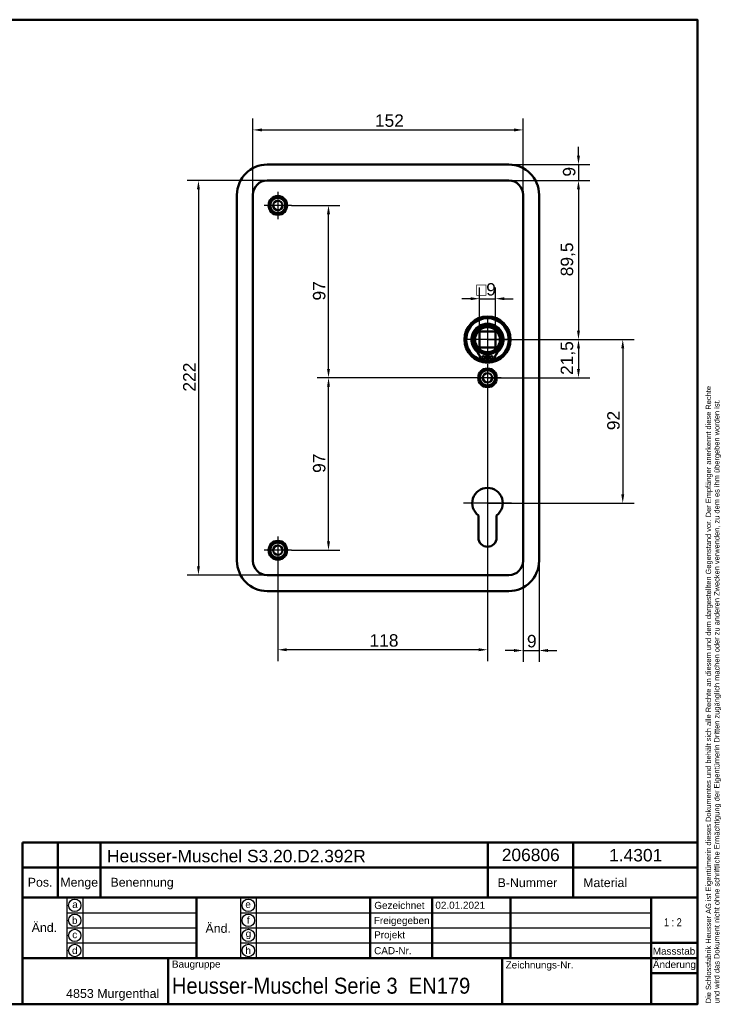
# Model space of a CAD drawing. Header units: millimetres. Extents: x 20 to 833, y 20 to 574.
# Tile 8 of 8: x 439 to 833, y 20 to 574. Entities that reach past the tile are written whole.
import ezdxf
from ezdxf.enums import TextEntityAlignment as Align

# ---------------------------------------------------------------- set-up
doc = ezdxf.new("R2010")
doc.units = ezdxf.units.MM
doc.header["$LTSCALE"] = 2
for name, color, linetype, lineweight in [('Bemaßungen(DIN)', 7, 'Continuous', 25), ('Mittelpunktmarkierung(DIN)', 7, 'Continuous', 25), ('Sichtbare Kanten(DIN)', 7, 'Continuous', 50), ('Skizziergeometrie(DIN)', 7, 'Continuous', 50), ('Skizzierlinie(DIN)', 7, 'Continuous', 25), ('Symbole(DIN)', 7, 'Continuous', 25)]:
    doc.layers.add(name, color=color, linetype=linetype, lineweight=lineweight)
doc.styles.add('Aktuell-DIN', font='arial.ttf')
doc.styles.add('STANDARD-DIN~0', font='arial.ttf')
doc.styles.add('Textstil10', font='arial.ttf')
doc.styles.add('Textstil41', font='arial.ttf', dxfattribs={"width": 0.8})
doc.styles.add('Textstil83', font='arial.ttf', dxfattribs={"width": 0.8})
doc.dimstyles.new('CAD-LAN', dxfattribs={"dimscale": 2, "dimtxt": 3.5, "dimasz": 2.5, "dimexe": 3.175, "dimexo": 0, "dimgap": 0.8, "dimtad": 1, "dimrnd": 1e-08, "dimtxsty": 'STANDARD-DIN~0', "dimcen": 0.09, "dimdle": 10, "dimclrd": 250, "dimclre": 250, "dimclrt": 250, "dimadec": 0, "dimazin": 2, "dimtfac": 1, "dimtmove": 0, "dimatfit": 3, "dimfxl": 1, "dimtolj": 1, "dimtzin": 0, "dimlwd": 25, "dimlwe": 25, "dimarcsym": 0})

# ---------------------------------------------------------------- blocks, each defined once
blk = doc.blocks.new('Ränder Standardrahmen')
at = {"layer": 'Skizziergeometrie(DIN)', "flags": 128}
blk.add_lwpolyline([(10, 10), (10, 287), (410, 287), (410, 10), (10, 10)], dxfattribs=at)
blk = doc.blocks.new('Schriftfelder Heusser')
at = {"layer": 'Skizziergeometrie(DIN)'}
for p, q in [((101, 229.92), (101, 236.92)), ((101, 236.92), (291, 236.92)), ((111, 229.92), (111, 236.92)), ((123, 229.92), (123, 236.92)), ((232, 229.92), (232, 236.92)), ((256, 229.92), (256, 236.92)), ((291, 236.92), (291, 229.92)), ((101, 191.42), (101, 229.92)), ((101, 229.92), (291, 229.92)), ((111, 229.92), (111, 221.42)), ((123, 229.92), (123, 221.42)), ((232, 229.92), (232, 221.42)), ((256, 229.92), (256, 221.42)), ((291, 229.92), (291, 191.42)), ((101, 221.42), (291, 221.42)), ((150, 221.42), (150, 204.42)), ((198.85, 221.42), (198.85, 204.42)), ((216.35, 221.42), (216.35, 204.42)), ((238.35, 221.42), (238.35, 204.42)), ((278, 221.42), (278, 191.42)), ((278, 208.67), (291, 208.67)), ((101, 204.42), (291, 204.42)), ((142, 204.42), (142, 191.42)), ((236, 204.42), (236, 191.42)), ((278, 200.17), (291, 200.17)), ((291, 191.42), (101, 191.42))]:
    blk.add_line(p, q, dxfattribs=at)
at = {"layer": 'Skizzierlinie(DIN)'}
for p, q in [((113.5, 221.42), (113.5, 204.42)), ((118, 221.42), (118, 204.42)), ((162.35, 221.42), (162.35, 204.42)), ((166.85, 221.42), (166.85, 204.42)), ((113.5, 217.17), (150, 217.17)), ((162.35, 217.17), (278, 217.17)), ((113.5, 212.92), (150, 212.92)), ((162.35, 212.92), (278, 212.92)), ((113.5, 208.67), (150, 208.67)), ((162.35, 208.67), (278, 208.67))]:
    blk.add_line(p, q, dxfattribs=at)
for centre in [(115.75, 219.25), (164.6, 219.25), (115.75, 215.04), (164.6, 215.04), (115.75, 210.79), (164.6, 210.79), (115.75, 206.54), (164.6, 206.54)]:
    blk.add_circle(centre, 1.75, dxfattribs=at)
at = {"layer": 'Symbole(DIN)', "color": 7, "insert": (293.33, 191.7), "char_height": 1.5, "width": 182.3003, "attachment_point": 1, "rotation": 90, "line_spacing_factor": 0.944221, "style": 'Aktuell-DIN'}
blk.add_mtext('\\fArial|b0|i0;\\H1.5000;Die Schlossfabrik Heusser AG ist Eigentümerin dieses Dokumentes und behält sich alle Rechte an diesem und dem dargestellten Gegenstand vor. Der Empfänger anerkennt diese Rechte\\Pund wird das Dokument nicht ohne schriftliche Ermächtigung der Eigentümerin Dritten zugänglich machen oder zu anderen Zwecken verwenden, zu dem es ihm übergeben worden ist.\\P ', dxfattribs=at)
at = {"layer": 'Symbole(DIN)', "color": 179, "true_color": 0x262659, "style": 'Aktuell-DIN'}
for s, insert, char_height, attachment_point in [('B-Nummer', (234.74, 225.62), 2.489, 4), ('Material', (265.02, 225.62), 2.489, 5), ('Pos.', (106, 227), 2.489, 2), ('Menge', (117, 227), 2.489, 2), ('Benennung', (125.81, 225.38), 2.489, 4), ('\\fArial|b0|i0;a', (115.81, 219.53), 2, 5), ('\\fArial|b0|i0;e', (164.54, 219.53), 2, 5), ('\\fArial|b0|i0;Gezeichnet', (200.05, 219.23), 2, 4), ('\\fArial|b0|i0;b', (115.75, 215), 2, 5), ('\\fArial|b0|i0;f', (164.55, 215.06), 2, 5), ('\\fArial|b0|i0;Freigegeben', (199.92, 216), 2, 1), ('\\fArial|b0|i0;c', (115.75, 211.01), 2, 5), ('\\fArial|b0|i0;g', (164.63, 211.05), 2, 5), ('\\fArial|b0|i0;Projekt', (200, 211.98), 2, 1), ('\\fArial|b0|i0;d', (115.76, 206.55), 2, 5), ('\\fArial|b0|i0;h', (164.55, 206.57), 2, 5), ('\\fArial|b0|i0;CAD-Nr.', (200, 207.5), 2, 1), ('\\fArial|b0|i0;\\H2.0000;Massstab', (284.39, 206.37), 2, 5), ('\\fArial|b0|i0;\\H2.0000;Baugruppe', (143.1, 203.73), 2, 1), ('\\fArial|b0|i0;Zeichnungs-Nr.', (237, 203.5), 2, 1), ('\\fArial|b0|i0;\\H2.5000;4853 Murgenthal', (113.33, 192.46), 2.5, 7)]:
    blk.add_mtext(s, dxfattribs=dict(at, insert=insert, char_height=char_height, attachment_point=attachment_point))
at = {"layer": 'Symbole(DIN)', "color": 179, "true_color": 0x262659, "attachment_point": 5, "style": 'Aktuell-DIN'}
for s, insert, char_height, width in [('Änd.', (107.21, 213), 2.489, 12.3494), ('Änd.', (156.12, 212.76), 2.489, 12.3494), ('\\fArial|b0|i0;Änderung', (284.51, 202.33), 2, 12.1143)]:
    blk.add_mtext(s, dxfattribs=dict(at, insert=insert, char_height=char_height, width=width))
at = {"layer": 'Symbole(DIN)', "color": 7, "insert": (143.1, 196.62), "char_height": 4.5, "width": 90.18, "attachment_point": 4, "style": 'Aktuell-DIN'}
blk.add_mtext('\\fArial|b0|i0;\\W0.90;\\H4.5000;Heusser-Muschel Serie 3  EN179', dxfattribs=at)
at = {"layer": 'Symbole(DIN)', "color": 179, "true_color": 0x262659, "style": 'Textstil10'}
blk.add_attdef('ERSTELLUNGSDATUM_001', (217.23, 218.29), '', height=2, dxfattribs=at)
at = {"layer": 'Symbole(DIN)', "color": 179, "true_color": 0x262659}
for tag, height, style, p in [('AUTOR', 2.49, 'Aktuell-DIN', (240.03, 219.26)), ('KONTROLLDATUM', 2, 'Textstil10', (217.42, 215.04)), ('KONTROLLIERT_VON', 2, 'Textstil10', (239.98, 215.05))]:
    blk.add_attdef(tag, text='', height=height, dxfattribs=dict(at, style=style)).set_placement(p, align=Align.MIDDLE_LEFT)
at = {"layer": 'Symbole(DIN)', "color": 7, "style": 'Textstil83', "width": 0.8}
blk.add_attdef('Anfänglicher_Ansichtsmaßstab_001', (281.57, 213.34), '', height=2.3, dxfattribs=at)
at = {"layer": 'Symbole(DIN)', "color": 179, "true_color": 0x262659, "style": 'Textstil10'}
blk.add_attdef('PROJEKT', text='', height=2, dxfattribs=at).set_placement((217.77, 209.72), align=Align.BOTTOM_LEFT)
at = {"layer": 'Symbole(DIN)', "color": 7, "style": 'Textstil41', "width": 0.8}
blk.add_attdef('STATUS', text='', height=5, dxfattribs=at).set_placement((284.53, 195.86), align=Align.MIDDLE_CENTER)
blk = doc.blocks.new('*D8')
at = {"layer": 'Bemaßungen(DIN)', "color": 250, "linetype": 'Continuous', "lineweight": 25, "true_color": 0x3f3f3f, "transparency": 16777216}
for p, q in [((569.81, 475.5), (569.81, 518.33)), ((721.81, 475.5), (721.81, 518.33)), ((574.81, 511.98), (716.81, 511.98))]:
    blk.add_line(p, q, dxfattribs=at)
at = {"layer": 'Bemaßungen(DIN)', "color": 250, "linetype": 'Continuous', "true_color": 0x3f3f3f, "transparency": 16777216}
for points in [[(574.81, 512.81), (574.81, 511.15), (569.81, 511.98)], [(716.81, 512.81), (716.81, 511.15), (721.81, 511.98)]]:
    blk.add_solid(points, dxfattribs=at)
at = {"layer": 'Defpoints', "color": 0, "linetype": 'Continuous', "transparency": 16777216}
for p in [(721.81, 511.98), (569.81, 475.5), (721.81, 475.5)]:
    blk.add_point(p, dxfattribs=at)
at = {"layer": 'Bemaßungen(DIN)', "color": 250, "linetype": 'Continuous', "lineweight": 25, "true_color": 0x3f3f3f, "transparency": 16777216, "insert": (638.44, 520.73), "char_height": 7, "attachment_point": 1, "style": 'STANDARD-DIN~0'}
blk.add_mtext('\\A1;152', dxfattribs=at)
blk = doc.blocks.new('*D9')
at = {"layer": 'Bemaßungen(DIN)', "color": 250, "linetype": 'Continuous', "lineweight": 25, "true_color": 0x3f3f3f, "transparency": 16777216}
for p, q in [((577.81, 483.5), (532.77, 483.5)), ((539.12, 478.5), (539.12, 266.5)), ((577.81, 261.5), (532.77, 261.5))]:
    blk.add_line(p, q, dxfattribs=at)
at = {"layer": 'Bemaßungen(DIN)', "color": 250, "linetype": 'Continuous', "true_color": 0x3f3f3f, "transparency": 16777216}
for points in [[(538.28, 478.5), (539.95, 478.5), (539.12, 483.5)], [(538.28, 266.5), (539.95, 266.5), (539.12, 261.5)]]:
    blk.add_solid(points, dxfattribs=at)
at = {"layer": 'Defpoints', "color": 0, "linetype": 'Continuous', "transparency": 16777216}
for p in [(577.81, 483.5), (539.12, 261.5), (577.81, 261.5)]:
    blk.add_point(p, dxfattribs=at)
at = {"layer": 'Bemaßungen(DIN)', "color": 250, "linetype": 'Continuous', "lineweight": 25, "true_color": 0x3f3f3f, "transparency": 16777216, "insert": (530.49, 364.74), "char_height": 7, "attachment_point": 1, "rotation": 90, "style": 'STANDARD-DIN~0'}
blk.add_mtext('\\A1;222', dxfattribs=at)
blk = doc.blocks.new('*D10')
at = {"layer": 'Bemaßungen(DIN)', "color": 250, "linetype": 'Continuous', "lineweight": 25, "true_color": 0x3f3f3f, "transparency": 16777216}
for p, q in [((713.81, 483.5), (759.37, 483.5)), ((753.02, 478.5), (753.02, 399)), ((701.81, 394), (759.37, 394))]:
    blk.add_line(p, q, dxfattribs=at)
at = {"layer": 'Bemaßungen(DIN)', "color": 250, "linetype": 'Continuous', "true_color": 0x3f3f3f, "transparency": 16777216}
for points in [[(752.19, 478.5), (753.85, 478.5), (753.02, 483.5)], [(752.19, 399), (753.85, 399), (753.02, 394)]]:
    blk.add_solid(points, dxfattribs=at)
at = {"layer": 'Defpoints', "color": 0, "linetype": 'Continuous', "transparency": 16777216}
for p in [(713.81, 483.5), (701.81, 394), (753.02, 394)]:
    blk.add_point(p, dxfattribs=at)
at = {"layer": 'Bemaßungen(DIN)', "color": 250, "linetype": 'Continuous', "lineweight": 25, "true_color": 0x3f3f3f, "transparency": 16777216, "insert": (743.01, 429.62), "char_height": 7, "attachment_point": 1, "rotation": 90, "style": 'STANDARD-DIN~0'}
blk.add_mtext('\\A1;89,5', dxfattribs=at)
blk = doc.blocks.new('*D11')
at = {"layer": 'Bemaßungen(DIN)', "color": 250, "linetype": 'Continuous', "lineweight": 25, "true_color": 0x3f3f3f, "transparency": 16777216}
for p, q in [((701.81, 394), (759.37, 394)), ((753.02, 389), (753.02, 377.5)), ((701.81, 372.5), (759.37, 372.5))]:
    blk.add_line(p, q, dxfattribs=at)
at = {"layer": 'Bemaßungen(DIN)', "color": 250, "linetype": 'Continuous', "true_color": 0x3f3f3f, "transparency": 16777216}
for points in [[(752.19, 389), (753.85, 389), (753.02, 394)], [(752.19, 377.5), (753.85, 377.5), (753.02, 372.5)]]:
    blk.add_solid(points, dxfattribs=at)
at = {"layer": 'Defpoints', "color": 0, "linetype": 'Continuous', "transparency": 16777216}
for p in [(701.81, 394), (701.81, 372.5), (753.02, 372.5)]:
    blk.add_point(p, dxfattribs=at)
at = {"layer": 'Bemaßungen(DIN)', "color": 250, "linetype": 'Continuous', "lineweight": 25, "true_color": 0x3f3f3f, "transparency": 16777216, "insert": (743.01, 374.07), "char_height": 7, "attachment_point": 1, "rotation": 90, "style": 'STANDARD-DIN~0'}
blk.add_mtext('\\A1;21,5', dxfattribs=at)
blk = doc.blocks.new('*D12')
at = {"layer": 'Bemaßungen(DIN)', "color": 250, "linetype": 'Continuous', "lineweight": 25, "true_color": 0x3f3f3f, "transparency": 16777216}
for p, q in [((701.81, 394), (784.28, 394)), ((777.93, 389), (777.93, 307)), ((701.81, 302), (784.28, 302))]:
    blk.add_line(p, q, dxfattribs=at)
at = {"layer": 'Bemaßungen(DIN)', "color": 250, "linetype": 'Continuous', "true_color": 0x3f3f3f, "transparency": 16777216}
for points in [[(777.1, 389), (778.77, 389), (777.93, 394)], [(777.1, 307), (778.77, 307), (777.93, 302)]]:
    blk.add_solid(points, dxfattribs=at)
at = {"layer": 'Defpoints', "color": 0, "linetype": 'Continuous', "transparency": 16777216}
for p in [(701.81, 394), (701.81, 302), (777.93, 302)]:
    blk.add_point(p, dxfattribs=at)
at = {"layer": 'Bemaßungen(DIN)', "color": 250, "linetype": 'Continuous', "lineweight": 25, "true_color": 0x3f3f3f, "transparency": 16777216, "insert": (769.19, 343.02), "char_height": 7, "attachment_point": 1, "rotation": 90, "style": 'STANDARD-DIN~0'}
blk.add_mtext('\\A1;92', dxfattribs=at)
blk = doc.blocks.new('*D13')
at = {"layer": 'Bemaßungen(DIN)', "color": 250, "linetype": 'Continuous', "lineweight": 25, "true_color": 0x3f3f3f, "transparency": 16777216}
for p, q in [((753.02, 497.5), (753.02, 502.5)), ((713.81, 492.5), (759.37, 492.5)), ((753.02, 492.5), (753.02, 483.5)), ((713.81, 483.5), (759.37, 483.5)), ((753.02, 478.5), (753.02, 473.5))]:
    blk.add_line(p, q, dxfattribs=at)
at = {"layer": 'Bemaßungen(DIN)', "color": 250, "linetype": 'Continuous', "true_color": 0x3f3f3f, "transparency": 16777216}
for points in [[(752.19, 497.5), (753.85, 497.5), (753.02, 492.5)], [(752.19, 478.5), (753.85, 478.5), (753.02, 483.5)]]:
    blk.add_solid(points, dxfattribs=at)
at = {"layer": 'Defpoints', "color": 0, "linetype": 'Continuous', "transparency": 16777216}
for p in [(713.81, 492.5), (713.81, 483.5), (753.02, 483.5)]:
    blk.add_point(p, dxfattribs=at)
at = {"layer": 'Bemaßungen(DIN)', "color": 250, "linetype": 'Continuous', "lineweight": 25, "true_color": 0x3f3f3f, "transparency": 16777216, "insert": (744.27, 485.7), "char_height": 7, "attachment_point": 1, "rotation": 90, "style": 'STANDARD-DIN~0'}
blk.add_mtext('\\A1;9', dxfattribs=at)
blk = doc.blocks.new('*D14')
at = {"layer": 'Bemaßungen(DIN)', "color": 250, "linetype": 'Continuous', "lineweight": 25, "true_color": 0x3f3f3f, "transparency": 16777216}
for p, q in [((701.81, 364.85), (701.81, 213.15)), ((583.81, 267.85), (583.81, 213.15)), ((696.81, 219.5), (588.81, 219.5))]:
    blk.add_line(p, q, dxfattribs=at)
at = {"layer": 'Bemaßungen(DIN)', "color": 250, "linetype": 'Continuous', "true_color": 0x3f3f3f, "transparency": 16777216}
for points in [[(588.81, 220.33), (588.81, 218.66), (583.81, 219.5)], [(696.81, 220.33), (696.81, 218.66), (701.81, 219.5)]]:
    blk.add_solid(points, dxfattribs=at)
at = {"layer": 'Defpoints', "color": 0, "linetype": 'Continuous', "transparency": 16777216}
for p in [(701.81, 364.85), (583.81, 267.85), (583.81, 219.5)]:
    blk.add_point(p, dxfattribs=at)
at = {"layer": 'Bemaßungen(DIN)', "color": 250, "linetype": 'Continuous', "lineweight": 25, "true_color": 0x3f3f3f, "transparency": 16777216, "insert": (635.4, 228.25), "char_height": 7, "attachment_point": 1, "style": 'STANDARD-DIN~0'}
blk.add_mtext('\\A1;118', dxfattribs=at)
blk = doc.blocks.new('*D15')
at = {"layer": 'Bemaßungen(DIN)', "color": 250, "linetype": 'Continuous', "lineweight": 25, "true_color": 0x3f3f3f, "transparency": 16777216}
for p, q in [((721.81, 269.5), (721.81, 212.73)), ((730.81, 269.5), (730.81, 212.73)), ((716.81, 219.08), (711.81, 219.08)), ((721.81, 219.08), (730.81, 219.08)), ((735.81, 219.08), (740.81, 219.08))]:
    blk.add_line(p, q, dxfattribs=at)
at = {"layer": 'Bemaßungen(DIN)', "color": 250, "linetype": 'Continuous', "true_color": 0x3f3f3f, "transparency": 16777216}
for points in [[(716.81, 219.91), (716.81, 218.25), (721.81, 219.08)], [(735.81, 219.91), (735.81, 218.25), (730.81, 219.08)]]:
    blk.add_solid(points, dxfattribs=at)
at = {"layer": 'Defpoints', "color": 0, "linetype": 'Continuous', "transparency": 16777216}
for p in [(721.81, 269.5), (730.81, 269.5), (730.81, 219.08)]:
    blk.add_point(p, dxfattribs=at)
at = {"layer": 'Bemaßungen(DIN)', "color": 250, "linetype": 'Continuous', "lineweight": 25, "true_color": 0x3f3f3f, "transparency": 16777216, "insert": (724.01, 227.83), "char_height": 7, "attachment_point": 1, "style": 'STANDARD-DIN~0'}
blk.add_mtext('\\A1;9', dxfattribs=at)
blk = doc.blocks.new('*D16')
at = {"layer": 'Bemaßungen(DIN)', "color": 250, "linetype": 'Continuous', "lineweight": 25, "true_color": 0x3f3f3f, "transparency": 16777216}
for p, q in [((697.31, 398.5), (697.31, 423.37)), ((706.31, 398.5), (706.31, 423.37)), ((692.31, 417.02), (687.31, 417.02)), ((697.31, 417.02), (706.31, 417.02)), ((711.31, 417.02), (716.31, 417.02))]:
    blk.add_line(p, q, dxfattribs=at)
at = {"layer": 'Bemaßungen(DIN)', "color": 250, "linetype": 'Continuous', "true_color": 0x3f3f3f, "transparency": 16777216}
for points in [[(692.31, 417.86), (692.31, 416.19), (697.31, 417.02)], [(711.31, 417.86), (711.31, 416.19), (706.31, 417.02)]]:
    blk.add_solid(points, dxfattribs=at)
at = {"layer": 'Defpoints', "color": 0, "linetype": 'Continuous', "transparency": 16777216}
for p in [(706.31, 417.02), (697.31, 398.5), (706.31, 398.5)]:
    blk.add_point(p, dxfattribs=at)
at = {"layer": 'Bemaßungen(DIN)', "color": 250, "linetype": 'Continuous', "lineweight": 25, "true_color": 0x3f3f3f, "transparency": 16777216, "insert": (695.44, 425.77), "char_height": 7, "attachment_point": 1, "style": 'STANDARD-DIN~0'}
blk.add_mtext('\\A1;\\fAIGDT|b0|i0;\\H7.0000;o\\fArial|b0|i0;\\H7.0000;9', dxfattribs=at)
blk = doc.blocks.new('*D17')
at = {"layer": 'Bemaßungen(DIN)', "color": 250, "linetype": 'Continuous', "lineweight": 25, "true_color": 0x3f3f3f, "transparency": 16777216}
for p, q in [((591.46, 469.5), (618.67, 469.5)), ((612.32, 377.5), (612.32, 464.5)), ((701.81, 372.5), (605.97, 372.5))]:
    blk.add_line(p, q, dxfattribs=at)
at = {"layer": 'Bemaßungen(DIN)', "color": 250, "linetype": 'Continuous', "true_color": 0x3f3f3f, "transparency": 16777216}
for points in [[(611.49, 464.5), (613.15, 464.5), (612.32, 469.5)], [(611.49, 377.5), (613.15, 377.5), (612.32, 372.5)]]:
    blk.add_solid(points, dxfattribs=at)
at = {"layer": 'Defpoints', "color": 0, "linetype": 'Continuous', "transparency": 16777216}
for p in [(591.46, 469.5), (612.32, 469.5), (701.81, 372.5)]:
    blk.add_point(p, dxfattribs=at)
at = {"layer": 'Bemaßungen(DIN)', "color": 250, "linetype": 'Continuous', "lineweight": 25, "true_color": 0x3f3f3f, "transparency": 16777216, "insert": (603.57, 415.98), "char_height": 7, "attachment_point": 1, "rotation": 90, "style": 'STANDARD-DIN~0'}
blk.add_mtext('\\A1;97', dxfattribs=at)
blk = doc.blocks.new('*D18')
at = {"layer": 'Bemaßungen(DIN)', "color": 250, "linetype": 'Continuous', "lineweight": 25, "true_color": 0x3f3f3f, "transparency": 16777216}
for p, q in [((701.81, 372.5), (605.97, 372.5)), ((612.32, 280.5), (612.32, 367.5)), ((591.46, 275.5), (618.67, 275.5))]:
    blk.add_line(p, q, dxfattribs=at)
at = {"layer": 'Bemaßungen(DIN)', "color": 250, "linetype": 'Continuous', "true_color": 0x3f3f3f, "transparency": 16777216}
for points in [[(611.49, 367.5), (613.15, 367.5), (612.32, 372.5)], [(611.49, 280.5), (613.15, 280.5), (612.32, 275.5)]]:
    blk.add_solid(points, dxfattribs=at)
at = {"layer": 'Defpoints', "color": 0, "linetype": 'Continuous', "transparency": 16777216}
for p in [(612.32, 372.5), (701.81, 372.5), (591.46, 275.5)]:
    blk.add_point(p, dxfattribs=at)
at = {"layer": 'Bemaßungen(DIN)', "color": 250, "linetype": 'Continuous', "lineweight": 25, "true_color": 0x3f3f3f, "transparency": 16777216, "insert": (603.57, 318.98), "char_height": 7, "attachment_point": 1, "rotation": 90, "style": 'STANDARD-DIN~0'}
blk.add_mtext('\\A1;97', dxfattribs=at)

msp = doc.modelspace()

# ---------------------------------------------------------------- linework, layer by layer
at = {"layer": 'Mittelpunktmarkierung(DIN)', "linetype": 'Continuous'}
for p, q in [((583.812, 477.147), (583.812, 461.847)), ((591.462, 469.497), (576.162, 469.497)), ((701.812, 405.997), (701.812, 381.997)), ((713.812, 393.997), (689.812, 393.997)), ((701.812, 380.147), (701.812, 364.847)), ((709.462, 372.497), (694.162, 372.497)), ((701.812, 315.597), (701.812, 291.997)), ((715.412, 301.997), (688.212, 301.997)), ((583.812, 283.147), (583.812, 267.847)), ((591.462, 275.497), (576.162, 275.497))]:
    msp.add_line(p, q, dxfattribs=at)
at = {"layer": 'Sichtbare Kanten(DIN)'}
for p, q in [((577.812, 492.497), (713.812, 492.497)), ((713.812, 483.497), (577.812, 483.497)), ((560.812, 269.497), (560.812, 475.497)), ((569.812, 475.497), (569.812, 269.497)), ((721.812, 269.497), (721.812, 475.497)), ((730.812, 475.497), (730.812, 269.497)), ((697.312, 398.497), (706.312, 398.497)), ((697.312, 389.497), (697.312, 398.497)), ((706.312, 398.497), (706.312, 389.497)), ((706.312, 389.497), (697.312, 389.497)), ((701.195, 385.789), (701.195, 382.089)), ((702.429, 382.089), (702.429, 385.789)), ((701.195, 382.089), (699.811, 382.089)), ((703.813, 382.089), (702.429, 382.089)), ((696.712, 282.497), (696.712, 295.073)), ((706.912, 295.073), (706.912, 282.497)), ((577.812, 261.497), (713.812, 261.497)), ((713.812, 252.497), (577.812, 252.497))]:
    msp.add_line(p, q, dxfattribs=at)
for centre, radius in [((583.812, 469.497), 5.25), ((583.812, 469.497), 4.25), ((583.812, 469.497), 2.65), ((701.812, 393.997), 13), ((701.812, 393.997), 12.5), ((701.812, 393.997), 8), ((701.812, 393.997), 7), ((699.58, 383.939), 0.85), ((704.044, 383.939), 0.85), ((701.812, 372.497), 5.25), ((701.812, 372.497), 4.25), ((701.812, 372.497), 2.65), ((583.812, 275.497), 5.25), ((583.812, 275.497), 4.25), ((583.812, 275.497), 2.65)]:
    msp.add_circle(centre, radius, dxfattribs=at)
for centre, radius, start, end in [((577.812, 475.497), 17, 90, 180), ((713.812, 475.497), 17, 0, 90), ((577.812, 475.497), 8, 90, 180), ((713.812, 475.497), 8, 0, 90), ((701.812, 393.997), 12, 284.7921, 255.2079), ((701.812, 393.997), 9, 310.90334, 229.09666), ((701.812, 393.997), 8.967, 314.36355, 225.63645), ((701.812, 393.264), 7.5, 220.96945, 265.28369), ((701.812, 393.264), 7.5, 274.71631, 319.03055), ((689.442, 381.349), 8.725, 14.80219, 45.63645), ((699.811, 384.089), 2, 194.80219, 270), ((701.812, 393.997), 8.2, 253.43926, 286.56074), ((701.812, 393.997), 9, 266.0711, 273.9289), ((703.813, 384.089), 2, 270, 345.19781), ((714.182, 381.349), 8.725, 134.36355, 165.19781), ((701.812, 393.997), 12, 262.89827, 277.10173), ((701.812, 301.997), 8.6, 306.37184, 233.62816), ((701.812, 282.497), 5.1, 180, 0), ((577.812, 269.497), 17, 180, 270), ((577.812, 269.497), 8, 180, 270), ((713.812, 269.497), 8, 270, 0), ((713.812, 269.497), 17, 270, 0)]:
    msp.add_arc(centre, radius, start, end, dxfattribs=at)

# ---------------------------------------------------------------- block references
at = {"xscale": 2, "yscale": 2, "zscale": 2}
msp.add_blockref('Ränder Standardrahmen', (0, 0), dxfattribs=at)
msp.add_blockref('Schriftfelder Heusser', (238, -362.833), dxfattribs=at).add_auto_attribs({'ERSTELLUNGSDATUM_001': '02.01.2021', 'Anfänglicher_Ansichtsmaßstab_001': '1 : 2'})

# ---------------------------------------------------------------- texts
at = {"layer": 'Symbole(DIN)', "color": 7, "char_height": 7, "attachment_point": 1, "style": 'Aktuell-DIN'}
for s, insert, width in [('{\\fArial|b0|i0;\\H7.0000;Heusser-Muschel S3.20.D2.392R}', (487.659, 106.906), 145.65549), ('{\\fArial|b0|i0;\\H7.0000;206806}', (709.83, 107.58), 32.62043), ('{\\fArial|b0|i0;\\H7.0000;1.4301}', (770.274, 107.401), 29.89939)]:
    msp.add_mtext(s, dxfattribs=dict(at, insert=insert, width=width))

# ---------------------------------------------------------------- dimensions: what is measured, and where the dimension line sits
at = {"layer": 'Bemaßungen(DIN)', "color": 250, "linetype": 'Continuous', "lineweight": 25, "true_color": 0x3f3f3f}
for base, p1, p2, angle, override, picture, middle in [((721.812, 511.979), (569.812, 475.497), (721.812, 475.497), 180, {"dimgap": 0.8, "dimdec": 2, "dimtol": 0, "dimlim": 0, "dimtp": 0, "dimtm": 0, "dimtdec": 2, "dimtofl": 0, "dimatfit": 1}, '*D8', (645.812, 511.979)), ((753.019, 483.497), (713.812, 492.497), (713.812, 483.497), 270, {"dimgap": 0.8, "dimdec": 2, "dimtol": 0, "dimlim": 0, "dimtp": 0, "dimtm": 0, "dimtdec": 2, "dimtofl": 1, "dimatfit": 1}, '*D13', (753.019, 487.997)), ((539.117, 261.497), (577.812, 483.497), (577.812, 261.497), 90, {"dimgap": 0.8, "dimdec": 2, "dimtol": 0, "dimlim": 0, "dimtp": 0, "dimtm": 0, "dimtdec": 2, "dimtofl": 0, "dimatfit": 1}, '*D9', (539.117, 372.497)), ((753.019, 393.997), (713.812, 483.497), (701.812, 393.997), 90, {"dimgap": 0.8, "dimdec": 2, "dimtol": 0, "dimlim": 0, "dimtp": 0, "dimtm": 0, "dimtdec": 2, "dimtofl": 0, "dimatfit": 1}, '*D10', (753.019, 438.747)), ((612.321, 469.497), (701.812, 372.497), (591.462, 469.497), 90, {"dimgap": 0.8, "dimdec": 2, "dimtol": 0, "dimlim": 0, "dimtp": 0, "dimtm": 0, "dimtdec": 2, "dimtofl": 0, "dimatfit": 1}, '*D17', (612.321, 420.997)), ((753.019, 372.497), (701.812, 393.997), (701.812, 372.497), 90, {"dimgap": 0.8, "dimdec": 2, "dimtol": 0, "dimlim": 0, "dimtp": 0, "dimtm": 0, "dimtdec": 2, "dimtofl": 0, "dimatfit": 1}, '*D11', (753.019, 383.247)), ((777.934, 301.997), (701.812, 393.997), (701.812, 301.997), 90, {"dimgap": 0.8, "dimdec": 2, "dimtol": 0, "dimlim": 0, "dimtp": 0, "dimtm": 0, "dimtdec": 2, "dimtofl": 0, "dimatfit": 1}, '*D12', (777.934, 347.997)), ((612.321, 372.497), (591.462, 275.497), (701.812, 372.497), 90, {"dimgap": 0.8, "dimdec": 2, "dimtol": 0, "dimlim": 0, "dimtp": 0, "dimtm": 0, "dimtdec": 2, "dimtofl": 0, "dimatfit": 1}, '*D18', (612.321, 323.997)), ((583.812, 219.497), (701.812, 364.847), (583.812, 267.847), 180, {"dimgap": 0.8, "dimdec": 2, "dimtol": 0, "dimlim": 0, "dimtp": 0, "dimtm": 0, "dimtdec": 2, "dimtofl": 0, "dimatfit": 1}, '*D14', (642.812, 219.497))]:
    dim = msp.add_linear_dim(base=base, p1=p1, p2=p2, angle=angle, dimstyle='CAD-LAN', override=override, dxfattribs=at)
    dim.commit()
    dim.dimension.update_dxf_attribs({"geometry": picture, "text_midpoint": middle, "dimtype": 160})
dim = msp.add_linear_dim(base=(706.312, 417.025), p1=(697.312, 398.497), p2=(706.312, 398.497), angle=180, text='\\fAIGDT|b0|i0;\\H7.0000;o\\fArial|b0|i0;\\H7.0000;<>', dimstyle='CAD-LAN', override={"dimgap": 0.8, "dimdec": 2, "dimtol": 0, "dimlim": 0, "dimtp": 0, "dimtm": 0, "dimtdec": 2, "dimtofl": 1, "dimatfit": 1}, dxfattribs=at)
dim.commit()
dim.dimension.update_dxf_attribs({"geometry": '*D16', "text_midpoint": (701.812, 417.025), "dimtype": 160})
dim = msp.add_linear_dim(base=(730.812, 219.079), p1=(721.812, 269.497), p2=(730.812, 269.497), dimstyle='CAD-LAN', override={"dimgap": 0.8, "dimdec": 2, "dimtol": 0, "dimlim": 0, "dimtp": 0, "dimtm": 0, "dimtdec": 2, "dimtofl": 1, "dimatfit": 1}, dxfattribs=at)
dim.commit()
dim.dimension.update_dxf_attribs({"geometry": '*D15', "text_midpoint": (726.312, 219.079), "dimtype": 160})

doc.saveas('drawing.dxf')
